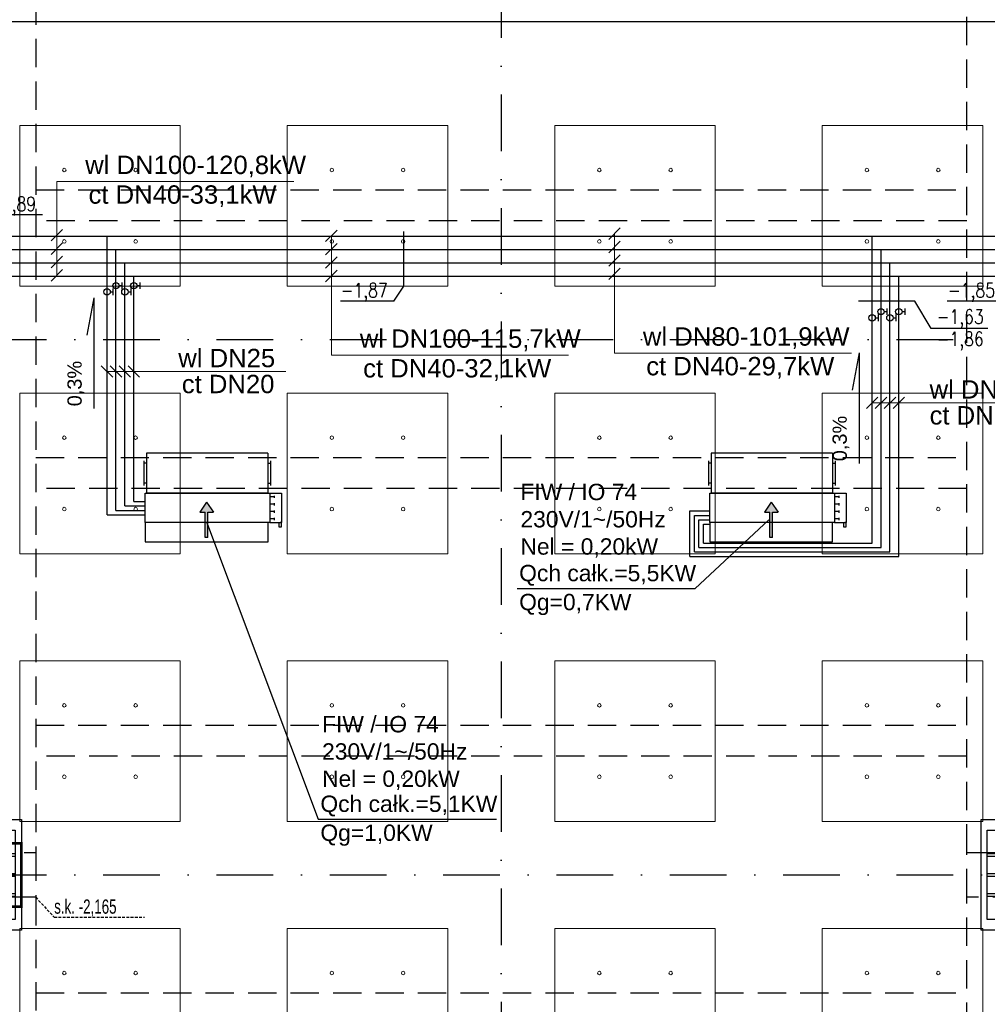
# Model space of a CAD drawing. Header units: centimetres. Extents: x -10702 to 24628, y -4437 to 19798.
# Tile 74 of 92: x 7520 to 8605, y 10855 to 11959. Entities that reach past the tile are written whole.
import ezdxf

# ---------------------------------------------------------------- set-up
doc = ezdxf.new("R2010")
doc.units = ezdxf.units.CM
for name, pattern in [('Kondygnacja  -0_5$0$HIDDEN', [9.525, 6.35, -3.175]), ('Kondygnacja  -0_5$0$HIDDEN2', [4.7625, 3.175, -1.5875]), ('Osie rzutów$0$DASHDOT2', [12.7, 6.35, -3.175, 0, -3.175])]:
    doc.linetypes.add(name, pattern=pattern)
for name, color, linetype in [('bgde_dodatki powykonawcze', 7, 'Continuous'), ('KJP_KK_OPISY MOCY klimakonwektorów', 7, 'Continuous'), ('Kondygnacja  -0_5$0$ARCH_GK', 8, 'Continuous'), ('Kondygnacja  -0_5$0$ARCH_KONSTR_POWYŻEJ RZUTU', 8, 'Kondygnacja  -0_5$0$HIDDEN'), ('Kondygnacja  -0_5$0$ARCH_KONSTR_POWYŻEJ RZUTU_IST', 8, 'Kondygnacja  -0_5$0$HIDDEN2'), ('Kondygnacja  -0_5$0$ARCH_KONSTRUKCJA_NIEWIDOCZNA', 8, 'Continuous'), ('Kondygnacja  -0_5$0$ARCH_OKŁADZINA', 8, 'Continuous'), ('Kondygnacja  -0_5$0$ARCH_SŁUPY', 8, 'Continuous'), ('Kondygnacja  -0_5$0$ARCH_ŚLUSARKA_DRZWI', 8, 'Continuous'), ('Osie rzutów$0$ARCH_INFO_OSIE_IST', 8, 'Osie rzutów$0$DASHDOT2'), ('Osie rzutów$0$ARCH_INFO_OSIE_OPISY_IST', 8, 'Continuous')]:
    doc.layers.add(name, color=color, linetype=linetype)
for name, color, linetype, lineweight in [('bgde_opis ct 1', 7, 'Continuous', 20), ('bgde_rzędne wl ct', 7, 'Continuous', 25), ('bgde_urządzenia', 3, 'Continuous', 30), ('KJP_CT_kk_powrót', 30, '04_CT_KOMF_POW', 25), ('KJP_CT_kk_zasil', 30, '04_CT_KOMF_ZAS', 25), ('KJP_WL_kk zasil', 150, '04_WL_KOMF_ZAS', 25), ('KJP_WL_kk_powr', 150, '04_WL_KOMF_POW', 25), ('SU Lampy kwadratowe  -05$0$ARCH_SUFITY_PODWIESZANE', 8, 'Continuous', 9)]:
    doc.layers.add(name, color=color, linetype=linetype, lineweight=lineweight)
doc.styles.add('Arial', font='arial.ttf')
doc.styles.add('Kondygnacja  -0_5$0$BIKTS', font='bikromsw.shx', dxfattribs={"width": 0.8})
doc.styles.add('st rom', font='Romans.shx', dxfattribs={"width": 0.8})
doc.linetypes.add('04_CT_KOMF_POW', pattern='A,100,-15,["CTKp",Standard,S=10,R=0,X=-10,Y=-5],-35', length=150)
doc.linetypes.add('04_CT_KOMF_ZAS', pattern='A,100,-15,["CTKz",Standard,S=10,R=0,X=-10,Y=-5],-35', length=150)
doc.linetypes.add('04_WL_KOMF_POW', pattern='A,100,-15,["WLKp",Standard,S=10,R=0,X=-10,Y=-5],-35', length=150)
doc.linetypes.add('04_WL_KOMF_ZAS', pattern='A,100,-15,["WLKz",Standard,S=10,R=0,X=-10,Y=-5],-35', length=150)
pattern_1 = [(45, (-1133.3117, -3177.9858), (-0.6735192, 0.6735192), [])]

# ---------------------------------------------------------------- blocks, each defined once
blk = doc.blocks.new('Osie rzutów')
at = {"layer": 'Osie rzutów$0$ARCH_INFO_OSIE_IST', "ltscale": 10}
for p, q in [((8060, 12510), (8060, 4623.26)), ((4436.04, 11600), (13655, 11600)), ((4436.04, 11000), (13655, 11000))]:
    blk.add_line(p, q, dxfattribs=at)
blk = doc.blocks.new('SU Lampy kwadratowe  -05$0$moduł sufitu')
at = {"layer": 'SU Lampy kwadratowe  -05$0$ARCH_SUFITY_PODWIESZANE'}
for points in [[(60, -60), (240, -60), (240, -240), (60, -240)], [(360, -60), (540, -60), (540, -240), (360, -240)], [(60, -360), (240, -360), (240, -540), (60, -540)], [(360, -360), (540, -360), (540, -540), (360, -540)]]:
    blk.add_lwpolyline(points, close=True, dxfattribs=at)
for centre in [(110, -110), (190, -110), (410, -110), (490, -110), (110, -190), (190, -190), (410, -190), (490, -190), (110, -410), (190, -410), (410, -410), (490, -410), (110, -490), (190, -490), (410, -490), (490, -490)]:
    blk.add_circle(centre, 2, dxfattribs=at)
blk = doc.blocks.new('SU Lampy kwadratowe  -05')
at = {"layer": 'SU Lampy kwadratowe  -05$0$ARCH_SUFITY_PODWIESZANE'}
for points in [[(7520, 11840), (7700, 11840), (7700, 11660), (7520, 11660)], [(7820, 11840), (8000, 11840), (8000, 11660), (7820, 11660)], [(8120, 11840), (8300, 11840), (8300, 11660), (8120, 11660)], [(8420, 11840), (8600, 11840), (8600, 11660), (8420, 11660)]]:
    blk.add_lwpolyline(points, close=True, dxfattribs=at)
for centre in [(7570, 11790), (7650, 11790), (7870, 11790), (7950, 11790), (8170, 11790), (8250, 11790), (8470, 11790), (8550, 11790), (7570, 11710), (7650, 11710), (7870, 11710), (7950, 11710), (8170, 11710), (8250, 11710), (8470, 11710), (8550, 11710)]:
    blk.add_circle(centre, 2, dxfattribs=at)
for p in [(7460, 11600), (8060, 11600), (7460, 11000), (8060, 11000)]:
    blk.add_blockref('SU Lampy kwadratowe  -05$0$moduł sufitu', p, dxfattribs=at)
blk = doc.blocks.new('Kondygnacja  -0_5$0$słup_prostokąt')
at = {"layer": 'Kondygnacja  -0_5$0$ARCH_SŁUPY', "lineweight": 40}
h = blk.add_hatch(dxfattribs=at)
h.set_pattern_fill('ANSI31', color=256, scale=0.3, style=0)
h.set_pattern_definition(pattern_1)
h.paths.add_polyline_path([(36, 34), (39, 34), (39, 84), (36, 84)])
h = blk.add_hatch(dxfattribs=at)
h.set_pattern_fill('ANSI31', color=256, scale=0.3, style=0)
h.set_pattern_definition(pattern_1)
h.paths.add_polyline_path([(89, 80), (89, 83), (39, 83), (39, 80)])
h = blk.add_hatch(dxfattribs=at)
h.set_pattern_fill('ANSI31', color=256, scale=0.3, style=0)
h.set_pattern_definition(pattern_1)
h.paths.add_polyline_path([(89, 34), (92, 34), (92, 84), (89, 84)])
h = blk.add_hatch(dxfattribs=at)
h.set_pattern_fill('ANSI31', color=256, scale=0.3, style=0)
h.set_pattern_definition(pattern_1)
h.paths.add_polyline_path([(89, 57.5), (89, 60.5), (39, 60.5), (39, 57.5)])
h = blk.add_hatch(dxfattribs=at)
h.set_pattern_fill('ANSI31', color=256, scale=0.3, style=0)
h.set_pattern_definition(pattern_1)
h.paths.add_polyline_path([(89, 35), (89, 38), (39, 38), (39, 35)])
at = {"layer": 'Kondygnacja  -0_5$0$ARCH_KONSTRUKCJA_NIEWIDOCZNA'}
blk.add_lwpolyline([(119, 109), (119, 9), (9, 9), (9, 109)], close=True, dxfattribs=at)
for points in [[(36, 109), (36, 84)], [(39, 109), (39, 84)], [(62.5, 109), (62.5, 83)], [(65.5, 109), (65.5, 83)], [(89, 109), (89, 84)], [(92, 109), (92, 84)], [(9, 83), (36, 83)], [(9, 80), (36, 80)], [(92, 83), (119, 83)], [(92, 80), (119, 80)], [(9, 60.5), (36, 60.5)], [(9, 57.5), (36, 57.5)], [(92, 60.5), (119, 60.5)], [(92, 57.5), (119, 57.5)], [(9, 38), (36, 38)], [(9, 35), (36, 35)], [(36, 34), (36, 9)], [(39, 34), (39, 9)], [(62.5, 35), (62.5, 9)], [(65.5, 35), (65.5, 9)], [(89, 34), (89, 9)], [(92, 38), (119, 38)], [(92, 35), (119, 35)], [(92, 34), (92, 9)]]:
    blk.add_lwpolyline(points, dxfattribs=at)
at = {"layer": 'Kondygnacja  -0_5$0$ARCH_OKŁADZINA'}
blk.add_lwpolyline([(2, 121), (126, 121), (126, -3), (2, -3)], close=True, dxfattribs=at)
at = {"layer": 'Kondygnacja  -0_5$0$ARCH_SŁUPY', "lineweight": 40}
for p, q in [((39, 60.5), (89, 60.5)), ((89, 57.5), (39, 57.5))]:
    blk.add_line(p, q, dxfattribs=at)
at = {"layer": 'Kondygnacja  -0_5$0$ARCH_SŁUPY', "lineweight": 30, "const_width": 3}
blk.add_lwpolyline([(2, 94.5), (126, 94.5), (126, 23.5), (2, 23.5)], close=True, dxfattribs=at)
at = {"layer": 'Kondygnacja  -0_5$0$ARCH_SŁUPY', "lineweight": 40}
for points in [[(36, 84), (39, 84), (39, 34), (36, 34)], [(89, 84), (92, 84), (92, 34), (89, 34)]]:
    blk.add_lwpolyline(points, close=True, dxfattribs=at)
for points in [[(89, 83), (39, 83)], [(39, 80), (89, 80)], [(89, 38), (39, 38)], [(39, 35), (89, 35)]]:
    blk.add_lwpolyline(points, dxfattribs=at)
blk = doc.blocks.new('Kondygnacja  -0_5$0$słup_kwadrat')
at = {"layer": 'Kondygnacja  -0_5$0$ARCH_SŁUPY', "lineweight": 40}
h = blk.add_hatch(dxfattribs=at)
h.set_pattern_fill('ANSI31', color=256, scale=0.3, style=0)
h.set_pattern_definition(pattern_1)
h.paths.add_polyline_path([(36, 34), (39, 34), (39, 84), (36, 84)])
h = blk.add_hatch(dxfattribs=at)
h.set_pattern_fill('ANSI31', color=256, scale=0.3, style=0)
h.set_pattern_definition(pattern_1)
h.paths.add_polyline_path([(89, 80), (89, 83), (39, 83), (39, 80)])
h = blk.add_hatch(dxfattribs=at)
h.set_pattern_fill('ANSI31', color=256, scale=0.3, style=0)
h.set_pattern_definition(pattern_1)
h.paths.add_polyline_path([(89, 34), (92, 34), (92, 84), (89, 84)])
h = blk.add_hatch(dxfattribs=at)
h.set_pattern_fill('ANSI31', color=256, scale=0.3, style=0)
h.set_pattern_definition(pattern_1)
h.paths.add_polyline_path([(89, 57.5), (89, 60.5), (39, 60.5), (39, 57.5)])
h = blk.add_hatch(dxfattribs=at)
h.set_pattern_fill('ANSI31', color=256, scale=0.3, style=0)
h.set_pattern_definition(pattern_1)
h.paths.add_polyline_path([(89, 35), (89, 38), (39, 38), (39, 35)])
at = {"layer": 'Kondygnacja  -0_5$0$ARCH_KONSTRUKCJA_NIEWIDOCZNA'}
blk.add_lwpolyline([(119, 109), (119, 9), (9, 9), (9, 109)], close=True, dxfattribs=at)
for points in [[(36, 109), (36, 84)], [(39, 109), (39, 84)], [(62.5, 109), (62.5, 83)], [(65.5, 109), (65.5, 83)], [(89, 109), (89, 84)], [(92, 109), (92, 84)], [(9, 83), (36, 83)], [(9, 80), (36, 80)], [(92, 83), (119, 83)], [(92, 80), (119, 80)], [(9, 60.5), (36, 60.5)], [(9, 57.5), (36, 57.5)], [(92, 60.5), (119, 60.5)], [(92, 57.5), (119, 57.5)], [(9, 38), (36, 38)], [(9, 35), (36, 35)], [(36, 34), (36, 9)], [(39, 34), (39, 9)], [(62.5, 35), (62.5, 9)], [(65.5, 35), (65.5, 9)], [(89, 34), (89, 9)], [(92, 38), (119, 38)], [(92, 35), (119, 35)], [(92, 34), (92, 9)]]:
    blk.add_lwpolyline(points, dxfattribs=at)
at = {"layer": 'Kondygnacja  -0_5$0$ARCH_OKŁADZINA'}
blk.add_lwpolyline([(2, 121), (126, 121), (126, -3), (2, -3)], close=True, dxfattribs=at)
at = {"layer": 'Kondygnacja  -0_5$0$ARCH_SŁUPY', "lineweight": 40}
for p, q in [((39, 60.5), (89, 60.5)), ((89, 57.5), (39, 57.5))]:
    blk.add_line(p, q, dxfattribs=at)
at = {"layer": 'Kondygnacja  -0_5$0$ARCH_SŁUPY', "lineweight": 50, "const_width": 3}
blk.add_lwpolyline([(28.5, 94.5), (99.5, 94.5), (99.5, 23.5), (28.5, 23.5)], close=True, dxfattribs=at)
at = {"layer": 'Kondygnacja  -0_5$0$ARCH_SŁUPY', "lineweight": 40}
for points in [[(36, 84), (39, 84), (39, 34), (36, 34)], [(89, 84), (92, 84), (92, 34), (89, 34)]]:
    blk.add_lwpolyline(points, close=True, dxfattribs=at)
for points in [[(89, 83), (39, 83)], [(39, 80), (89, 80)], [(89, 38), (39, 38)], [(39, 35), (89, 35)]]:
    blk.add_lwpolyline(points, dxfattribs=at)
blk = doc.blocks.new('Kondygnacja  -0_5$0$konstrukcja istniejąca -0.5')
at = {"layer": 'Kondygnacja  -0_5$0$ARCH_KONSTR_POWYŻEJ RZUTU_IST', "ltscale": 10}
for points in [[(7538, 12175), (7538, 11025)], [(8582, 11025), (8582, 12175)], [(7538, 11767.9), (8582, 11767.9)], [(8582, 11732.9), (7538, 11732.9)], [(7538, 11467.9), (8582, 11467.9)], [(8582, 11432.9), (7538, 11432.9)], [(7538, 11167.9), (8582, 11167.9)], [(8582, 11132.9), (7538, 11132.9)], [(7538, 10975), (7382, 10975), (7382, 11025), (7538, 11025), (7538, 10975)], [(8738, 10975), (8582, 10975), (8582, 11025), (8738, 11025), (8738, 10975)], [(7538, 10975), (7538, 9825)], [(8582, 9825), (8582, 10975)]]:
    blk.add_lwpolyline(points, dxfattribs=at)
at = {"layer": 'Kondygnacja  -0_5$0$ARCH_KONSTR_POWYŻEJ RZUTU_IST'}
blk.add_lwpolyline([(7538, 10975), (7558.7, 10952.5), (7659.8, 10952.5)], dxfattribs=at)
at = {"layer": 'Kondygnacja  -0_5$0$ARCH_KONSTR_POWYŻEJ RZUTU_IST', "ltscale": 10, "elevation": 0}
blk.add_lwpolyline([(7538, 10867.9), (8582, 10867.9)], dxfattribs=at)
at = {"layer": 'Kondygnacja  -0_5$0$ARCH_KONSTR_POWYŻEJ RZUTU_IST', "style": 'Kondygnacja  -0_5$0$BIKTS', "width": 0.7}
blk.add_text('s.k. -2,165', height=16, dxfattribs=at).set_placement((7558.7, 10956.5))

msp = doc.modelspace()

# ---------------------------------------------------------------- hatches: boundary and pattern name
at = {"layer": 'bgde_urządzenia'}
h = msp.add_hatch(color=256, dxfattribs=at)
h.paths.add_polyline_path([(7731.042, 11394.8), (7728.042, 11394.8), (7728.042, 11406.466), (7721.852, 11406.466), (7729.542, 11417.894), (7737.232, 11406.466), (7731.042, 11406.466)])
h.paths.add_polyline_path([(7731.042, 11378.133), (7728.042, 11378.133), (7728.042, 11394.8), (7731.042, 11394.8)])
h = msp.add_hatch(color=256, dxfattribs=at)
h.paths.add_polyline_path([(8364.184, 11394.8), (8361.184, 11394.8), (8361.184, 11406.466), (8354.994, 11406.466), (8362.684, 11417.894), (8370.374, 11406.466), (8364.184, 11406.466)])
h.paths.add_polyline_path([(8364.184, 11378.133), (8361.184, 11378.133), (8361.184, 11394.8), (8364.184, 11394.8)])

# ---------------------------------------------------------------- linework, layer by layer
at = {"layer": 'bgde_dodatki powykonawcze'}
for p, q in [((7621.566, 11653.428), (7624.998, 11653.428)), ((7624.998, 11649.769), (7624.998, 11657.087)), ((7631.558, 11660.419), (7634.99, 11660.419)), ((7634.99, 11656.76), (7634.99, 11664.078)), ((7641.566, 11653.451), (7644.998, 11653.451)), ((7644.998, 11649.792), (7644.998, 11657.11)), ((7651.558, 11660.441), (7654.99, 11660.441)), ((7654.99, 11656.782), (7654.99, 11664.1)), ((8489.419, 11631.269), (8492.851, 11631.269)), ((8492.851, 11627.61), (8492.851, 11634.928)), ((8509.419, 11631.291), (8512.851, 11631.291)), ((8512.851, 11627.632), (8512.851, 11634.95)), ((8479.427, 11624.279), (8482.858, 11624.279)), ((8482.858, 11620.62), (8482.858, 11627.937)), ((8499.427, 11624.301), (8502.858, 11624.301)), ((8502.858, 11620.642), (8502.858, 11627.96))]:
    msp.add_line(p, q, dxfattribs=at)
for centre in [(7617.966, 11653.428), (7627.958, 11660.419), (7637.966, 11653.451), (7647.958, 11660.441), (8485.819, 11631.269), (8505.819, 11631.291), (8475.827, 11624.279), (8495.827, 11624.301)]:
    msp.add_circle(centre, 3.6, dxfattribs=at)
at = {"layer": 'bgde_opis ct 1'}
for p, q in [((7827.471, 11777.249), (7561.608, 11777.249)), ((7561.608, 11777.249), (7561.608, 11671.914)), ((7568.052, 11723.358), (7555.164, 11710.471)), ((7875.975, 11722.718), (7863.087, 11709.83)), ((8193.406, 11725.098), (8180.519, 11712.21)), ((7869.531, 11582.513), (7869.531, 11716.274)), ((8193.406, 11710.098), (8180.519, 11697.21)), ((8186.962, 11584.892), (8186.962, 11718.654)), ((7568.052, 11708.358), (7555.164, 11695.471)), ((7875.975, 11707.718), (7863.087, 11694.83)), ((7568.052, 11693.358), (7555.164, 11680.471)), ((7875.975, 11692.718), (7863.087, 11679.83)), ((8193.406, 11695.098), (8180.519, 11682.21)), ((7568.052, 11678.358), (7555.164, 11665.471)), ((7875.975, 11677.718), (7863.087, 11664.83)), ((8193.406, 11680.098), (8180.519, 11667.21)), ((8135.394, 11582.513), (7869.531, 11582.513)), ((8452.825, 11584.892), (8186.962, 11584.892)), ((7611.537, 11570.638), (7624.425, 11557.75)), ((7621.515, 11570.638), (7634.402, 11557.75)), ((7631.515, 11570.638), (7644.402, 11557.75)), ((7641.515, 11570.638), (7654.402, 11557.75)), ((7818.539, 11564.194), (7617.958, 11564.194)), ((8482.263, 11535.507), (8469.375, 11522.619)), ((8492.263, 11535.507), (8479.375, 11522.619)), ((8502.263, 11535.507), (8489.375, 11522.619)), ((8512.263, 11535.507), (8499.375, 11522.619)), ((8650.211, 11529.063), (8475.819, 11529.063))]:
    msp.add_line(p, q, dxfattribs=at)
at = {"layer": 'bgde_rzędne wl ct'}
for p, q in [((7545.42, 11739.653), (7482.137, 11739.653)), ((7950.921, 11659.825), (7950.921, 11721.244)), ((7939.71, 11643.025), (7950.921, 11659.825)), ((7603.327, 11646.728), (7595.422, 11604.741)), ((7603.327, 11646.728), (7603.327, 11522.738)), ((7939.71, 11643.025), (7879.619, 11643.025)), ((8523.814, 11643.025), (8460.531, 11643.025)), ((8542.179, 11612.52), (8523.814, 11643.025)), ((8623.24, 11643.025), (8559.956, 11643.025)), ((8605.463, 11612.52), (8542.179, 11612.52)), ((8461.249, 11585.157), (8453.344, 11543.17)), ((8461.249, 11585.157), (8461.249, 11461.167))]:
    msp.add_line(p, q, dxfattribs=at)
at = {"layer": 'bgde_urządzenia'}
for p, q in [((7662.142, 11472.8), (7662.142, 11427.8)), ((7798.142, 11472.8), (7662.142, 11472.8)), ((7798.142, 11472.8), (7798.142, 11427.8)), ((8295.284, 11472.8), (8295.284, 11427.8)), ((8431.284, 11472.8), (8295.284, 11472.8)), ((8431.284, 11472.8), (8431.284, 11427.8)), ((7659.142, 11464.05), (7659.142, 11436.55)), ((7662.142, 11461.55), (7659.142, 11461.55)), ((7798.142, 11461.55), (7801.142, 11461.55)), ((7801.142, 11464.05), (7801.142, 11436.55)), ((8292.284, 11464.05), (8292.284, 11436.55)), ((8295.284, 11461.55), (8292.284, 11461.55)), ((8431.284, 11461.55), (8434.284, 11461.55)), ((8434.284, 11464.05), (8434.284, 11436.55)), ((7662.142, 11439.05), (7659.142, 11439.05)), ((7798.142, 11439.05), (7801.142, 11439.05)), ((8295.284, 11439.05), (8292.284, 11439.05)), ((8431.284, 11439.05), (8434.284, 11439.05)), ((7660.642, 11394.8), (7660.642, 11427.8)), ((7660.642, 11427.8), (7800.642, 11427.8)), ((7798.142, 11427.8), (7662.142, 11427.8)), ((7800.642, 11427.8), (7800.642, 11394.8)), ((7800.642, 11427.8), (7813.642, 11427.8)), ((7805.842, 11423.675), (7800.642, 11423.675)), ((7805.842, 11422.425), (7805.842, 11424.925)), ((7813.642, 11427.8), (7813.642, 11394.8)), ((8293.784, 11394.8), (8293.784, 11427.8)), ((8293.784, 11427.8), (8433.784, 11427.8)), ((8431.284, 11427.8), (8295.284, 11427.8)), ((8433.784, 11427.8), (8433.784, 11394.8)), ((8433.784, 11427.8), (8446.784, 11427.8)), ((8438.984, 11423.675), (8433.784, 11423.675)), ((8438.984, 11422.425), (8438.984, 11424.925)), ((8446.784, 11427.8), (8446.784, 11394.8)), ((7729.542, 11417.894), (7721.852, 11406.466)), ((7729.542, 11417.894), (7737.232, 11406.466)), ((7805.842, 11415.425), (7800.642, 11415.425)), ((7805.842, 11414.175), (7805.842, 11416.675)), ((8362.684, 11417.894), (8354.994, 11406.466)), ((8362.684, 11417.894), (8370.374, 11406.466)), ((8438.984, 11415.425), (8433.784, 11415.425)), ((8438.984, 11414.175), (8438.984, 11416.675)), ((7721.852, 11406.466), (7728.042, 11406.466)), ((7728.042, 11378.133), (7728.042, 11406.466)), ((7731.042, 11378.133), (7731.042, 11406.466)), ((7731.042, 11406.466), (7737.232, 11406.466)), ((7805.842, 11407.175), (7800.642, 11407.175)), ((7805.842, 11405.925), (7805.842, 11408.425)), ((7805.842, 11397.675), (7805.842, 11400.175)), ((8354.994, 11406.466), (8361.184, 11406.466)), ((8361.184, 11378.133), (8361.184, 11406.466)), ((8364.184, 11378.133), (8364.184, 11406.466)), ((8364.184, 11406.466), (8370.374, 11406.466)), ((8438.984, 11407.175), (8433.784, 11407.175)), ((8438.984, 11405.925), (8438.984, 11408.425)), ((8438.984, 11397.675), (8438.984, 11400.175)), ((7798.442, 11394.8), (7660.642, 11394.8)), ((7660.642, 11394.8), (7660.642, 11373.3)), ((7798.442, 11373.3), (7798.442, 11394.8)), ((7800.642, 11394.8), (7798.442, 11394.8)), ((7805.842, 11398.925), (7800.642, 11398.925)), ((7800.642, 11394.8), (7813.642, 11394.8)), ((7811.142, 11389.8), (7811.142, 11394.8)), ((7813.142, 11389.8), (7811.142, 11389.8)), ((7813.642, 11394.8), (7812.142, 11394.8)), ((7813.142, 11394.8), (7813.142, 11389.8)), ((8431.584, 11394.8), (8293.784, 11394.8)), ((8293.784, 11394.8), (8293.784, 11373.3)), ((8431.584, 11373.3), (8431.584, 11394.8)), ((8433.784, 11394.8), (8431.584, 11394.8)), ((8438.984, 11398.925), (8433.784, 11398.925)), ((8433.784, 11394.8), (8446.784, 11394.8)), ((8444.284, 11389.8), (8444.284, 11394.8)), ((8446.284, 11389.8), (8444.284, 11389.8)), ((8446.784, 11394.8), (8445.284, 11394.8)), ((8446.284, 11394.8), (8446.284, 11389.8)), ((7731.042, 11378.133), (7728.042, 11378.133)), ((8364.184, 11378.133), (8361.184, 11378.133)), ((7660.642, 11373.3), (7798.442, 11373.3)), ((8293.784, 11373.3), (8431.584, 11373.3))]:
    msp.add_line(p, q, dxfattribs=at)
at = {"layer": 'KJP_CT_kk_powrót'}
for p, q in [((6413.5, 11701.049), (10017.002, 11701.049)), ((7627.958, 11408.554), (7627.958, 11701.049)), ((8485.819, 11366.964), (8485.819, 11701.049)), ((7627.958, 11408.554), (7659.677, 11408.554)), ((8281.604, 11397.933), (8293.784, 11397.933)), ((8281.604, 11366.964), (8281.604, 11397.933)), ((8281.604, 11366.964), (8485.819, 11366.964))]:
    msp.add_line(p, q, dxfattribs=at)
at = {"layer": 'KJP_CT_kk_zasil'}
for p, q in [((6398.5, 11716.049), (10032.002, 11716.049)), ((7617.958, 11403.554), (7617.958, 11716.049)), ((8475.819, 11371.964), (8475.819, 11716.049)), ((7617.958, 11403.554), (7659.677, 11403.554)), ((8286.604, 11392.933), (8293.784, 11392.933)), ((8286.604, 11371.964), (8286.604, 11392.933)), ((8286.604, 11371.964), (8475.819, 11371.964))]:
    msp.add_line(p, q, dxfattribs=at)
at = {"layer": 'KJP_KK_OPISY MOCY klimakonwektorów'}
for p, q in [((7729.531, 11395.527), (7854.786, 11062.608)), ((8277.559, 11321.162), (8359.998, 11397.916)), ((8077.671, 11321.162), (8277.559, 11321.162)), ((7854.786, 11062.608), (8054.673, 11062.608))]:
    msp.add_line(p, q, dxfattribs=at)
at = {"layer": 'KJP_WL_kk zasil'}
for p, q in [((6432.5, 11686.049), (10002.002, 11686.049)), ((7637.958, 11413.554), (7637.958, 11686.049)), ((8495.819, 11361.964), (8495.819, 11686.049)), ((7637.958, 11413.554), (7659.677, 11413.554)), ((8276.604, 11402.933), (8293.784, 11402.933)), ((8276.604, 11361.964), (8276.604, 11402.933)), ((8276.604, 11361.964), (8495.819, 11361.964))]:
    msp.add_line(p, q, dxfattribs=at)
at = {"layer": 'KJP_WL_kk_powr'}
for p, q in [((6455.5, 11671.049), (9987.002, 11671.049)), ((7647.958, 11418.554), (7647.958, 11671.049)), ((8505.819, 11356.964), (8505.819, 11671.049)), ((7647.958, 11418.554), (7659.677, 11418.554)), ((8271.604, 11407.933), (8293.784, 11407.933)), ((8271.604, 11356.964), (8271.604, 11407.933)), ((8271.604, 11356.964), (8505.819, 11356.964))]:
    msp.add_line(p, q, dxfattribs=at)
at = {"layer": 'Kondygnacja  -0_5$0$ARCH_GK', "linetype": 'Continuous', "lineweight": -3}
msp.add_line((7522, 11005), (7522, 10995), dxfattribs=at)
at = {"layer": 'Kondygnacja  -0_5$0$ARCH_ŚLUSARKA_DRZWI'}
msp.add_lwpolyline([(11131.714, 11956), (10830, 11956), (10830, 11956), (10689.981, 11956), (10689.981, 11956), (6491, 11956), (6491, 11610)], dxfattribs=at)

# ---------------------------------------------------------------- block references
at = {"layer": 'Kondygnacja  -0_5$0$ARCH_KONSTR_POWYŻEJ RZUTU'}
msp.add_blockref('Kondygnacja  -0_5$0$konstrukcja istniejąca -0.5', (0, 0), dxfattribs=at)
at = {"layer": 'Kondygnacja  -0_5$0$ARCH_SŁUPY'}
for name, p in [('Kondygnacja  -0_5$0$słup_prostokąt', (7396, 10941)), ('Kondygnacja  -0_5$0$słup_kwadrat', (8596, 10941))]:
    msp.add_blockref(name, p, dxfattribs=at)
at = {"layer": 'Osie rzutów$0$ARCH_INFO_OSIE_OPISY_IST'}
msp.add_blockref('Osie rzutów', (0, 0), dxfattribs=at)
at = {"layer": 'SU Lampy kwadratowe  -05$0$ARCH_SUFITY_PODWIESZANE'}
msp.add_blockref('SU Lampy kwadratowe  -05', (0, 0), dxfattribs=at)

# ---------------------------------------------------------------- texts
at = {"layer": 'bgde_opis ct 1', "color": 2, "style": 'Arial'}
for s, height, p in [('wl DN100-120,8kW', 20.58297, (7593.484, 11785.498, -23212.06)), ('ct DN40-33,1kW', 20.58297, (7597.203, 11752.255, -23212.06)), ('wl DN100-115,7kW', 20.58297, (7901.407, 11590.761, -23509.109)), ('wl DN80-101,9kW', 20.58297, (8218.839, 11593.141, -23509.109)), ('wl DN25', 20.583, (7697.821, 11569.015, 1634.188)), ('ct DN40-32,1kW', 20.58297, (7905.126, 11557.518, -23509.109)), ('ct DN40-29,7kW', 20.58297, (8222.557, 11559.898, -23509.109)), ('ct DN20', 20.583, (7701.794, 11539.903, 1634.188))]:
    msp.add_text(s, height=height, dxfattribs=at).set_placement(p)
for s, p in [('wl DN25', (8540.285, 11533.884, 1334.188)), ('ct DN15', (8540.285, 11504.772, 1334.188))]:
    msp.add_text(s, height=20.583, rotation=360, dxfattribs=at).set_placement(p)
at = {"layer": 'bgde_rzędne wl ct', "char_height": 16, "width": 55.86916, "attachment_point": 1, "style": 'st rom'}
for s, insert in [('-1,89', (7485.725, 11759.938, 300)), ('-1,87', (7880.015, 11663.311, 300)), ('-1,85', (8560.949, 11663.311, 300)), ('-1,63', (8548.285, 11633.735, 300)), ('-1,86', (8548.285, 11608.785, 300))]:
    msp.add_mtext(s, dxfattribs=dict(at, insert=insert))
at = {"layer": 'bgde_rzędne wl ct', "char_height": 16, "width": 531.5734, "attachment_point": 1, "rotation": 90, "style": 'Arial'}
for insert in [(7573.515, 11525.177, 7625.1), (8431.438, 11463.606, 7325.1)]:
    msp.add_mtext('0,3%', dxfattribs=dict(at, insert=insert))
at = {"layer": 'KJP_KK_OPISY MOCY klimakonwektorów', "char_height": 18.326, "width": 421.7149, "attachment_point": 1, "style": 'Arial'}
for s, insert in [('FIW / IO 74\\P230V/1~/50Hz\\PNel = 0,20kW', (8081.49, 11438.354, 2308.732)), ('Qch całk.=5,5KW', (8080.059, 11347.445, 1120.623)), ('Qg=0,7KW', (8080.059, 11314.965, 1120.623)), ('FIW / IO 74\\P230V/1~/50Hz\\PNel = 0,20kW', (7859.074, 11178.069, 2308.732)), ('Qch całk.=5,1KW', (7857.174, 11088.89, 2308.732)), ('Qg=1,0KW', (7857.174, 11056.411, 2308.732))]:
    msp.add_mtext(s, dxfattribs=dict(at, insert=insert))

doc.saveas('drawing.dxf')
